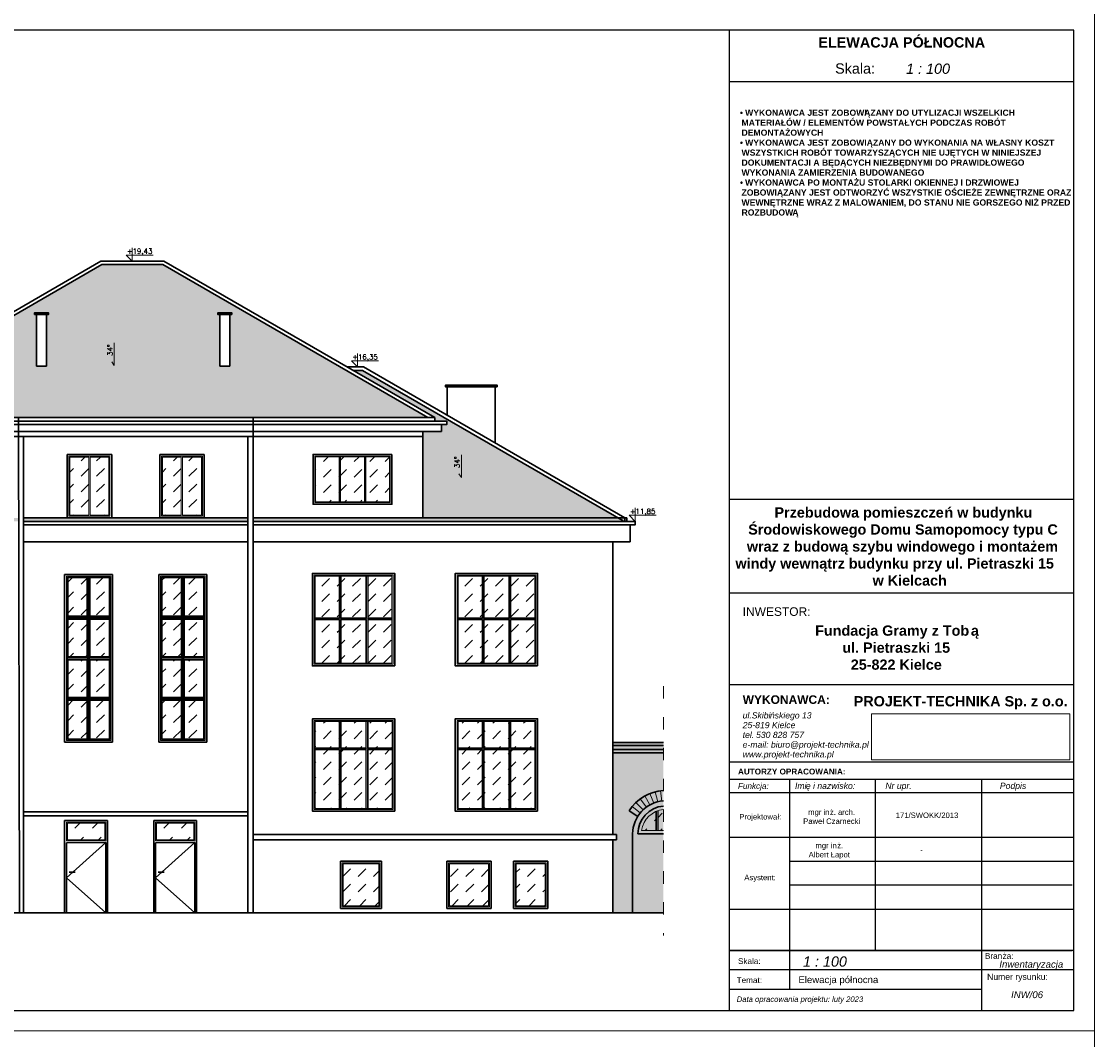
# Model space of a CAD drawing. Header units: millimetres. Extents: x 26456 to 42202, y 436 to 12316.
# Tile 14 of 36: x 30325 to 33456, y 6351 to 9321. Entities that reach past the tile are written whole.
import ezdxf

# ---------------------------------------------------------------- set-up
doc = ezdxf.new("R2010")
doc.units = ezdxf.units.MM
doc.linetypes.add('ACAD_ISO03W100', pattern=[30, 12, -18])
for name, color, linetype, lineweight in [('Blacharka', 122, 'Continuous', 15), ('G-ANNO-TTLB', 6, 'Continuous', 9), ('G-ANNO-TTLB-MEDM', 33, 'Continuous', 25), ('Stolarka okienna', 140, 'Continuous', 15), ('Wypełnienie ścian', 22, 'Continuous', 9), ('Ściany', 22, 'Continuous', 30)]:
    doc.layers.add(name, color=color, linetype=linetype, lineweight=lineweight)
doc.styles.add('Arial_10', font='arial.ttf', dxfattribs={"height": 0.25})
doc.styles.add('Arial_11', font='arial.ttf', dxfattribs={"height": 0.3})
doc.styles.add('Arial_12', font='arial.ttf', dxfattribs={"height": 0.2})
doc.styles.add('Arial_7', font='arial.ttf', dxfattribs={"height": 0.16})
doc.styles.add('Arial_8', font='arial.ttf', dxfattribs={"height": 0.18})
doc.styles.add('Arial_9', font='arial.ttf', dxfattribs={"height": 0.17})
doc.styles.add('Arial_B', font='arialbd.ttf', dxfattribs={"height": 0.3})
doc.styles.add('Arial_B_1', font='arialbd.ttf', dxfattribs={"height": 0.25})
doc.styles.add('Arial_B_2', font='arialbd.ttf', dxfattribs={"height": 0.17})
doc.styles.add('Arial_B_3', font='arialbd.ttf', dxfattribs={"height": 0.18})
doc.styles.add('Arial_I', font='ariali.ttf', dxfattribs={"height": 0.18})
doc.styles.add('Arial_I_1', font='ariali.ttf', dxfattribs={"height": 0.17})
doc.styles.add('Arial_I_2', font='ariali.ttf', dxfattribs={"height": 0.3})
doc.styles.add('Arial_I_3', font='ariali.ttf', dxfattribs={"height": 0.2})
doc.styles.add('Arial_I_4', font='ariali.ttf', dxfattribs={"height": 0.16})
doc.styles.get("Standard").update_dxf_attribs({"font": 'arial.ttf'})
picture_1 = doc.add_image_def('image1.jpg', size_in_pixel=(2192, 508))
pattern_1 = [(45, (19049.68, -3096.114), (4e-15, 44.90128), [31.75, -31.75])]

# ---------------------------------------------------------------- blocks, each defined once
blk = doc.blocks.new('okno na poddaszu')
at = {"true_color": 0x000000}
h = blk.add_hatch(dxfattribs=at)
h.set_pattern_fill('DASH', color=18, scale=10, angle=45)
h.paths.add_polyline_path([(16197.3, 6016), (16266.3, 6016), (16266.3, 5885), (16197.3, 5885)])
h.paths.add_polyline_path([(16123.3, 6016), (16193.3, 6016), (16193.3, 5885), (16123.3, 5885)])
h.paths.add_polyline_path([(16050.3, 6016), (16119.3, 6016), (16119.3, 5885), (16050.3, 5885)])
at = {"layer": 'Stolarka okienna'}
for points in [[(16268.3, 6018), (16268.3, 5883), (16048.3, 5883), (16048.3, 6018)], [(16119.3, 6016), (16050.3, 6016), (16050.3, 5885), (16119.3, 5885)], [(16123.3, 6016), (16193.3, 6016), (16193.3, 5885), (16123.3, 5885)], [(16266.3, 6016), (16197.3, 6016), (16197.3, 5885), (16266.3, 5885)]]:
    blk.add_lwpolyline(points, close=True, dxfattribs=at)
for points in [[(16121.3, 6018), (16048.3, 6018), (16048.3, 5883), (16121.3, 5883), (16121.3, 6018)], [(16121.3, 6018), (16121.3, 5883)], [(16121.3, 6018), (16195.3, 6018), (16195.3, 5883), (16121.3, 5883), (16121.3, 6018)], [(16195.3, 6018), (16195.3, 5883)], [(16268.3, 6018), (16195.3, 6018), (16195.3, 5883), (16268.3, 5883), (16268.3, 6018)]]:
    blk.add_lwpolyline(points, dxfattribs=at)
at = {"layer": 'Ściany'}
blk.add_lwpolyline([(16273.3, 6023), (16273.3, 5878), (16043.3, 5878), (16043.3, 6023), (16273.3, 6023)], dxfattribs=at)
blk = doc.blocks.new('Okno parter 240x270  p.110')
at = {"true_color": 0x000000}
h = blk.add_hatch(dxfattribs=at)
h.set_pattern_fill('DASH', color=18, scale=10, angle=45)
h.paths.add_polyline_path([(15676.3, 5238), (15606.3, 5238), (15606.3, 5161), (15676.3, 5161)])
h.paths.add_polyline_path([(15754.3, 5238), (15682.3, 5238), (15682.3, 5161), (15754.3, 5161)])
h.paths.add_polyline_path([(15830.3, 5238), (15760.3, 5238), (15760.3, 5161), (15830.3, 5161)])
h.paths.add_polyline_path([(15676.3, 5155), (15606.3, 5155), (15606.3, 4984), (15676.3, 4984)])
h.paths.add_polyline_path([(15754.3, 5155), (15682.3, 5155), (15682.3, 4984), (15754.3, 4984)])
h.paths.add_polyline_path([(15830.3, 5155), (15760.3, 5155), (15760.3, 4984), (15830.3, 4984)])
at = {"layer": 'Stolarka okienna'}
for points in [[(15833.3, 4981), (15603.3, 4981), (15603.3, 5241), (15833.3, 5241)], [(15830.3, 4984), (15606.3, 4984), (15606.3, 5238), (15830.3, 5238)]]:
    blk.add_lwpolyline(points, close=True, dxfattribs=at)
for points in [[(15676.3, 5241), (15676.3, 5161)], [(15679.3, 5241), (15679.3, 4981)], [(15682.3, 5241), (15682.3, 5161)], [(15754.3, 5241), (15754.3, 5161)], [(15757.3, 5241), (15757.3, 4981)], [(15760.3, 5241), (15760.3, 5161)], [(15606.3, 5161), (15676.3, 5161)], [(15606.3, 5158), (15679.3, 5158)], [(15606.3, 5155), (15676.3, 5155)], [(15676.3, 5155), (15676.3, 4981)], [(15679.3, 5158), (15830.3, 5158)], [(15682.3, 5161), (15754.3, 5161)], [(15682.3, 5155), (15682.3, 4981)], [(15682.3, 5155), (15754.3, 5155)], [(15754.3, 5155), (15754.3, 4981)], [(15760.3, 5161), (15830.3, 5161)], [(15760.3, 5155), (15760.3, 4981)], [(15760.3, 5155), (15830.3, 5155)]]:
    blk.add_lwpolyline(points, dxfattribs=at)
at = {"layer": 'Ściany'}
blk.add_lwpolyline([(15838.3, 4976), (15598.3, 4976), (15598.3, 5246), (15838.3, 5246), (15838.3, 4976)], dxfattribs=at)

msp = doc.modelspace()

# ---------------------------------------------------------------- hatches: boundary and pattern name
at = {"true_color": 0x000000}
h = msp.add_hatch(dxfattribs=at)
h.set_pattern_fill('DASH', color=18, scale=10, angle=45)
h.set_pattern_definition([(45, (15575.968, 2465.56), (4e-15, 44.90128), [31.75, -31.75])])
h.paths.add_polyline_path([(31252.2, 7703.5), (31182.2, 7703.5), (31182.2, 7581.5), (31252.2, 7581.5)])
h.paths.add_polyline_path([(31330.2, 7703.5), (31258.2, 7703.5), (31258.2, 7581.5), (31330.2, 7581.5)])
h.paths.add_polyline_path([(31406.2, 7703.5), (31336.2, 7703.5), (31336.2, 7581.5), (31406.2, 7581.5)])
h.paths.add_polyline_path([(31252.2, 7575.5), (31182.2, 7575.5), (31182.2, 7449.5), (31252.2, 7449.5)])
h.paths.add_polyline_path([(31330.2, 7575.5), (31258.2, 7575.5), (31258.2, 7449.5), (31330.2, 7449.5)])
h.paths.add_polyline_path([(31406.2, 7575.5), (31336.2, 7575.5), (31336.2, 7449.5), (31406.2, 7449.5)])
h = msp.add_hatch(dxfattribs=at)
h.set_pattern_fill('DASH', color=18, scale=10, angle=45)
h.set_pattern_definition([(45, (15992.7, 2465.56), (4e-15, 44.90128), [31.75, -31.75])])
h.paths.add_polyline_path([(31669, 7703.5), (31599, 7703.5), (31599, 7581.5), (31669, 7581.5)])
h.paths.add_polyline_path([(31747, 7703.5), (31675, 7703.5), (31675, 7581.5), (31747, 7581.5)])
h.paths.add_polyline_path([(31823, 7703.5), (31753, 7703.5), (31753, 7581.5), (31823, 7581.5)])
h.paths.add_polyline_path([(31669, 7575.5), (31599, 7575.5), (31599, 7449.5), (31669, 7449.5)])
h.paths.add_polyline_path([(31747, 7575.5), (31675, 7575.5), (31675, 7449.5), (31747, 7449.5)])
h.paths.add_polyline_path([(31823, 7575.5), (31753, 7575.5), (31753, 7449.5), (31823, 7449.5)])
at = {"layer": 'Blacharka', "true_color": 0xc7c8ca}
h = msp.add_hatch(color=9, dxfattribs=at)
h.dxf.hatch_style = 1
h.paths.add_polyline_path([(30316.5, 7863.2), (30316.5, 7873.2), (29211, 7873.2), (29211, 7863.2)])
h.paths.add_polyline_path([(31001, 7873.2), (31001, 7863.2), (32091, 7863.2), (32091, 7873.2)])
h.paths.add_polyline_path([(30986, 7863.2), (30986, 7873.2), (30331, 7873.2), (30331, 7863.2)])
at = {"layer": 'Stolarka okienna', "true_color": 0x000000}
h = msp.add_hatch(dxfattribs=at)
h.set_pattern_fill('DASH', color=18, scale=10, angle=45)
h.set_pattern_definition(pattern_1)
h.paths.add_polyline_path([(30580.4, 8050.2), (30466.4, 8050.2), (30466.4, 7881.2), (30580.4, 7881.2)])
h.paths.add_polyline_path([(30850.4, 8050.2), (30736.4, 8050.2), (30736.4, 7881.2), (30850.4, 7881.2)])
at = {"layer": 'Wypełnienie ścian', "true_color": 0x000000}
h = msp.add_hatch(dxfattribs=at)
h.set_pattern_fill('AR-HBONE', color=18, scale=0.1)
h.set_pattern_definition([(45, (19049.679, -3096.114), (1e-15, 14.36841), [30.48, -10.16]), (135, (19056.863, -3088.929), (1e-15, 14.36841), [30.48, -10.16])])
h.paths.add_polyline_path([(30368.5, 8466.5), (30398.5, 8466.5), (30398.5, 8316.1), (30368.5, 8316.1)], flags=16)
h.paths.add_polyline_path([(30363.5, 8466.5), (30363.5, 8471.5), (30403.5, 8471.5), (30403.5, 8466.5)], flags=16)
h.paths.add_polyline_path([(30898.5, 8466.5), (30898.5, 8471.5), (30938.5, 8471.5), (30938.5, 8466.5)], flags=16)
h.paths.add_polyline_path([(30903.5, 8316.1), (30903.5, 8466.5), (30933.5, 8466.5), (30933.5, 8316.1)], flags=16)
h.paths.add_polyline_path([(30737.7, 8612.1), (30559.3, 8612.1), (29786, 8165.7), (30331, 8165.7), (30326, 8165.7), (30321, 8165.7), (30986, 8165.7), (30994, 8165.7), (30992.8, 8165.7), (30991, 8165.7), (30988.5, 8165.7), (30983.5, 8165.7), (30986, 8165.7), (31511, 8165.7)])
h = msp.add_hatch(dxfattribs=at)
h.set_pattern_fill('AR-HBONE', color=18, scale=0.1)
h.set_pattern_definition([(45, (13852.701, 2035.274), (1e-15, 14.36841), [30.48, -10.16]), (135, (13859.885, 2042.458), (1e-15, 14.36841), [30.48, -10.16])])
h.paths.add_polyline_path([(29801, 8125.7), (29746, 8125.7), (29746, 8145.7), (29731, 8145.7), (29731, 8155.7), (29766, 8155.7), (29766, 8165.7), (30004.9, 8303.7), (29976.5, 8303.7), (29231, 7873.2), (29801, 7873.2)])
h.paths.add_polyline_path([(31320.4, 8303.7), (31292, 8303.7), (31531, 8165.7), (31531, 8155.7), (31566, 8155.7), (31566, 8145.7), (31551, 8145.7), (31551, 8125.7), (31496, 8125.7), (31496, 7873.2), (32066, 7873.2)])
h = msp.add_hatch(dxfattribs=at)
h.set_pattern_fill('DASH', color=18, scale=10, angle=45)
h.set_pattern_definition(pattern_1)
h.paths.add_polyline_path([(30516, 7698.6), (30461, 7698.6), (30461, 7587.1), (30516, 7587.1)])
h.paths.add_polyline_path([(30516, 7577.1), (30461, 7577.1), (30461, 7468.6), (30516, 7468.6)])
h.paths.add_polyline_path([(30516, 7458.6), (30461, 7458.6), (30461, 7350.1), (30516, 7350.1)])
h.paths.add_polyline_path([(30516, 7340.1), (30461, 7340.1), (30461, 7228.6), (30516, 7228.6)])
h.paths.add_polyline_path([(30581, 7340.1), (30526, 7340.1), (30526, 7228.6), (30581, 7228.6)])
h.paths.add_polyline_path([(30581, 7458.6), (30526, 7458.6), (30526, 7350.1), (30581, 7350.1)])
h.paths.add_polyline_path([(30581, 7577.1), (30526, 7577.1), (30526, 7468.6), (30581, 7468.6)])
h.paths.add_polyline_path([(30581, 7698.6), (30526, 7698.6), (30526, 7587.1), (30581, 7587.1)])
h = msp.add_hatch(dxfattribs=at)
h.set_pattern_fill('DASH', color=18, scale=10, angle=45)
h.set_pattern_definition(pattern_1)
h.paths.add_polyline_path([(30791, 7698.6), (30736, 7698.6), (30736, 7587.1), (30791, 7587.1)])
h.paths.add_polyline_path([(30791, 7577.1), (30736, 7577.1), (30736, 7468.6), (30791, 7468.6)])
h.paths.add_polyline_path([(30791, 7458.6), (30736, 7458.6), (30736, 7350.1), (30791, 7350.1)])
h.paths.add_polyline_path([(30791, 7340.1), (30736, 7340.1), (30736, 7228.6), (30791, 7228.6)])
h.paths.add_polyline_path([(30856, 7698.6), (30801, 7698.6), (30801, 7587.1), (30856, 7587.1)])
h.paths.add_polyline_path([(30856, 7577.1), (30801, 7577.1), (30801, 7468.6), (30856, 7468.6)])
h.paths.add_polyline_path([(30856, 7458.6), (30801, 7458.6), (30801, 7350.1), (30856, 7350.1)])
h.paths.add_polyline_path([(30856, 7340.1), (30801, 7340.1), (30801, 7228.6), (30856, 7228.6)])
at = {"layer": 'Wypełnienie ścian', "true_color": 0xc7c8ca}
h = msp.add_hatch(color=9, dxfattribs=at)
h.dxf.hatch_style = 1
h.paths.add_polyline_path([(32198.3, 7187.7), (32051, 7187.7), (32051, 6949.4), (32061, 6949.4), (32061, 6934.4), (32051, 6934.4), (32051, 6720.8), (32108.4, 6720.8), (32108.4, 6951.6, -0.138811), (32123.4, 7002.6), (32098, 7018.6, -0.241932), (32198.3, 7077.9)])
h.paths.add_polyline_path([(32198.3, 6951.4), (32123.4, 6951.4, -0.385033), (32198.3, 7032.8), (32198.3, 7047.8, 0.388719), (32108.4, 6951.6), (32108.4, 6720.8), (32198.3, 6720.8)], flags=17)
h.paths.add_polyline_path([(32198.3, 7217.7), (32051, 7217.7), (32051, 7209.7), (32198.3, 7209.7)])
h.paths.add_polyline_path([(32198.3, 7209.7), (32051, 7209.7), (32051, 7197.7), (32198.3, 7197.7)])
h.paths.add_polyline_path([(32198.3, 7197.7), (32051, 7197.7), (32051, 7187.7), (32198.3, 7187.7)])
h.paths.add_polyline_path([(32198.3, 7077.9, 0.016737), (32189.8, 7077.1), (32193.6, 7047.3, -0.012179), (32198.3, 7047.8)], flags=17)
h.paths.add_polyline_path([(32189.8, 7077.1, 0.03153), (32174.1, 7074.1), (32181.5, 7045, -0.03153), (32193.6, 7047.3)], flags=17)
h.paths.add_polyline_path([(32174.1, 7074.1, 0.03153), (32158.8, 7069.1), (32169.9, 7041.2, -0.03153), (32181.5, 7045)], flags=17)
h.paths.add_polyline_path([(32158.8, 7069.1, 0.03153), (32144.3, 7062.2), (32158.8, 7036, -0.03153), (32169.9, 7041.2)], flags=17)
h.paths.add_polyline_path([(32144.3, 7062.2, 0.031577), (32130.7, 7053.6), (32148.4, 7029.4, -0.031577), (32158.8, 7036)], flags=17)
h.paths.add_polyline_path([(32130.7, 7053.6, 0.032255), (32118.1, 7043.1), (32138.9, 7021.5, -0.031483), (32148.4, 7029.4)], flags=17)
h.paths.add_polyline_path([(32118.1, 7043.1, 0.030804), (32107.4, 7031.6), (32130.5, 7012.5, -0.031577), (32138.9, 7021.5)], flags=17)
h.paths.add_polyline_path([(32107.4, 7031.6, 0.031483), (32098, 7018.6), (32123.4, 7002.6, -0.031483), (32130.5, 7012.5)], flags=17)
h = msp.add_hatch(color=9, dxfattribs=at)
h.dxf.hatch_style = 1
h.paths.add_polyline_path([(32198.3, 7022.7), (32198.3, 7032.8, 0.385033), (32123.4, 6951.4), (32198.3, 6951.4), (32198.3, 6961.4), (32134.2, 6961.4, -0.341895)])
h.paths.add_polyline_path([(32176.4, 7016.9, 0.256204), (32134.2, 6961.4), (32176.4, 6961.4)], flags=17)
h.paths.add_polyline_path([(32198.3, 7022.7, 0.056454), (32182.4, 7019.2), (32182.4, 6961.4), (32198.3, 6961.4)], flags=17)
h.paths.add_polyline_path([(32182.4, 7019.2, 0.01102), (32179.4, 7018.1), (32179.4, 6961.4), (32182.4, 6961.4)], flags=17)
h.paths.add_polyline_path([(32179.4, 7018.1, 0.011214), (32176.4, 7016.9), (32176.4, 6961.4), (32179.4, 6961.4)], flags=17)
at = {"layer": 'Wypełnienie ścian', "true_color": 0x000000}
h = msp.add_hatch(dxfattribs=at)
h.set_pattern_fill('DASH', color=18, scale=10, angle=45)
h.set_pattern_definition(pattern_1)
h.paths.add_polyline_path([(31368, 6863.9), (31264, 6863.9), (31264, 6741.8), (31368, 6741.8)])
h.paths.add_polyline_path([(31688, 6863.9), (31574, 6863.9), (31574, 6741.8), (31688, 6741.8)])
h.paths.add_polyline_path([(31853, 6863.9), (31769, 6863.9), (31769, 6741.8), (31853, 6741.8)])

# ---------------------------------------------------------------- linework, layer by layer
at = {"layer": 'G-ANNO-TTLB'}
msp.add_lwpolyline([(33456.1, 6376.5), (27456.1, 6376.5), (27456.1, 3406.5), (33456.1, 3406.5)], close=True, dxfattribs=at)
at = {"layer": 'G-ANNO-TTLB-MEDM'}
for p, q in [((32391.1, 6436.5), (32391.1, 9296.5)), ((32391.1, 9146.5), (33396.1, 9146.5)), ((32391.1, 7927.6), (33396.1, 7927.6)), ((32391.1, 7654.4), (33396.1, 7654.4)), ((32391.1, 7386.8), (33396.1, 7386.8)), ((32391.1, 7161.4), (33396.1, 7161.4)), ((32391.1, 7111.4), (33396.1, 7111.4)), ((32816, 7111.4), (32816, 6611.4)), ((33126, 7111.4), (33126, 6611.4)), ((33396.1, 7071.4), (32391.1, 7071.4)), ((32391.1, 6941.4), (33396.1, 6941.4)), ((32566.1, 6871.4), (33396.1, 6871.4)), ((33391.1, 6801.4), (32566.1, 6801.4)), ((32391.1, 6731.4), (33396.1, 6731.4)), ((33396.1, 6611.4), (32391.1, 6611.4)), ((32391.1, 6611.4), (33391.1, 6611.4)), ((32566.1, 6611.4), (32566.1, 6497.4)), ((33126, 6611.4), (33126, 6436.5)), ((33396.1, 6554.4), (32391.1, 6554.4)), ((33126, 6497.4), (32391.1, 6497.4))]:
    msp.add_line(p, q, dxfattribs=at)
at = {"layer": 'Stolarka okienna'}
for p, q in [((30648.5, 8622.1), (30648.5, 8661.3)), ((30648.5, 8622.1), (30630.6, 8640)), ((30630.6, 8640), (30709.1, 8640)), ((30596, 8317.7), (30596, 8383.8)), ((31305.9, 8313.7), (31288.1, 8331.5)), ((31288.1, 8331.5), (31366.5, 8331.5)), ((31305.9, 8313.7), (31305.9, 8352.9)), ((30596, 8317.7), (30588.5, 8328.1)), ((30521.4, 8050.2), (30521.4, 7881.2)), ((30525.4, 8050.2), (30525.4, 7881.2)), ((30791.4, 8050.2), (30791.4, 7881.2)), ((30795.4, 8050.2), (30795.4, 7881.2)), ((31608.7, 7991), (31608.7, 8057)), ((31608.7, 7991), (31601.3, 8001.4)), ((32116, 7863.2), (32116, 7902.4)), ((32116, 7863.2), (32098.1, 7881.1)), ((32098.1, 7881.1), (32176.6, 7881.1)), ((30459, 7463.6), (30459, 7700.6)), ((32176.4, 6961.4), (32176.4, 7016.9)), ((32179.4, 6961.4), (32179.4, 7018.1)), ((32182.4, 6961.4), (32182.4, 7019.2))]:
    msp.add_line(p, q, dxfattribs=at)
for points in [[(30458.4, 8058.2), (30458.4, 7873.2), (30588.4, 7873.2), (30588.4, 8058.2), (30458.4, 8058.2)], [(30521.4, 8050.2), (30466.4, 8050.2), (30466.4, 7881.2), (30521.4, 7881.2)], [(30525.4, 7881.2), (30580.4, 7881.2), (30580.4, 8050.2), (30525.4, 8050.2)], [(30728.4, 8058.2), (30858.4, 8058.2), (30858.4, 7873.2), (30728.4, 7873.2), (30728.4, 8058.2)], [(30791.4, 7881.2), (30736.4, 7881.2), (30736.4, 8050.2), (30791.4, 8050.2)], [(30795.4, 8050.2), (30850.4, 8050.2), (30850.4, 7881.2), (30795.4, 7881.2)], [(30451, 7708.6), (30451, 7218.6), (30591, 7218.6), (30591, 7708.6), (30451, 7708.6)], [(31252.2, 7706.5), (31252.2, 7626.5)], [(31255.2, 7706.5), (31255.2, 7446.5)], [(31258.2, 7706.5), (31258.2, 7626.5)], [(31330.2, 7706.5), (31330.2, 7626.5)], [(31333.2, 7706.5), (31333.2, 7446.5)], [(31336.2, 7706.5), (31336.2, 7626.5)], [(31669, 7706.5), (31669, 7626.5)], [(31672, 7706.5), (31672, 7446.5)], [(31675, 7706.5), (31675, 7626.5)], [(31747, 7706.5), (31747, 7626.5)], [(31750, 7706.5), (31750, 7446.5)], [(31753, 7706.5), (31753, 7626.5)], [(30459, 7700.6), (30518, 7700.6), (30518, 7585.1), (30459, 7585.1), (30459, 7700.6)], [(30518, 7700.6), (30518, 7226.6)], [(30521, 7700.6), (30521, 7226.6)], [(30524, 7700.6), (30524, 7226.6)], [(30524, 7700.6), (30583, 7700.6), (30583, 7585.1), (30524, 7585.1), (30524, 7700.6)], [(30734, 7700.6), (30793, 7700.6), (30793, 7585.1), (30734, 7585.1), (30734, 7700.6)], [(30793, 7700.6), (30793, 7226.6)], [(30796, 7700.6), (30796, 7226.6)], [(30799, 7700.6), (30799, 7226.6)], [(30799, 7700.6), (30858, 7700.6), (30858, 7585.1), (30799, 7585.1), (30799, 7700.6)], [(31252.2, 7626.5), (31252.2, 7581.5)], [(31258.2, 7626.5), (31258.2, 7581.5)], [(31330.2, 7626.5), (31330.2, 7581.5)], [(31336.2, 7626.5), (31336.2, 7581.5)], [(31669, 7626.5), (31669, 7581.5)], [(31675, 7626.5), (31675, 7581.5)], [(31747, 7626.5), (31747, 7581.5)], [(31753, 7626.5), (31753, 7581.5)], [(30459, 7585.1), (30583, 7585.1)], [(30459, 7582.1), (30583, 7582.1)], [(30459, 7579.1), (30583, 7579.1)], [(30459, 7579.1), (30459, 7466.6), (30518, 7466.6), (30518, 7579.1), (30459, 7579.1)], [(30524, 7579.1), (30524, 7466.6), (30583, 7466.6), (30583, 7579.1), (30524, 7579.1)], [(30734, 7585.1), (30858, 7585.1)], [(30734, 7582.1), (30858, 7582.1)], [(30734, 7579.1), (30858, 7579.1)], [(30734, 7579.1), (30734, 7466.6), (30793, 7466.6), (30793, 7579.1), (30734, 7579.1)], [(30799, 7579.1), (30799, 7466.6), (30858, 7466.6), (30858, 7579.1), (30799, 7579.1)], [(31182.2, 7581.5), (31252.2, 7581.5)], [(31182.2, 7578.5), (31255.2, 7578.5)], [(31255.2, 7578.5), (31406.2, 7578.5)], [(31258.2, 7581.5), (31330.2, 7581.5)], [(31336.2, 7581.5), (31406.2, 7581.5)], [(31599, 7581.5), (31669, 7581.5)], [(31599, 7578.5), (31672, 7578.5)], [(31672, 7578.5), (31823, 7578.5)], [(31675, 7581.5), (31747, 7581.5)], [(31753, 7581.5), (31823, 7581.5)], [(31182.2, 7575.5), (31252.2, 7575.5)], [(31252.2, 7575.5), (31252.2, 7446.5)], [(31258.2, 7575.5), (31258.2, 7446.5)], [(31258.2, 7575.5), (31330.2, 7575.5)], [(31330.2, 7575.5), (31330.2, 7446.5)], [(31336.2, 7575.5), (31336.2, 7446.5)], [(31336.2, 7575.5), (31406.2, 7575.5)], [(31599, 7575.5), (31669, 7575.5)], [(31669, 7575.5), (31669, 7446.5)], [(31675, 7575.5), (31675, 7446.5)], [(31675, 7575.5), (31747, 7575.5)], [(31747, 7575.5), (31747, 7446.5)], [(31753, 7575.5), (31753, 7446.5)], [(31753, 7575.5), (31823, 7575.5)], [(30459, 7466.6), (30583, 7466.6)], [(30459, 7463.6), (30583, 7463.6)], [(30459, 7460.6), (30583, 7460.6)], [(30459, 7460.6), (30518, 7460.6), (30518, 7348.1), (30459, 7348.1), (30459, 7460.6)], [(30524, 7460.6), (30583, 7460.6), (30583, 7348.1), (30524, 7348.1), (30524, 7460.6)], [(30734, 7466.6), (30858, 7466.6)], [(30734, 7463.6), (30858, 7463.6)], [(30734, 7460.6), (30858, 7460.6)], [(30734, 7460.6), (30793, 7460.6), (30793, 7348.1), (30734, 7348.1), (30734, 7460.6)], [(30799, 7460.6), (30858, 7460.6), (30858, 7348.1), (30799, 7348.1), (30799, 7460.6)], [(30459, 7348.1), (30583, 7348.1)], [(30459, 7345.1), (30583, 7345.1)], [(30459, 7342.1), (30583, 7342.1)], [(30459, 7342.1), (30518, 7342.1), (30518, 7226.6), (30459, 7226.6), (30459, 7342.1)], [(30524, 7342.1), (30583, 7342.1), (30583, 7226.6), (30524, 7226.6), (30524, 7342.1)], [(30734, 7348.1), (30858, 7348.1)], [(30734, 7345.1), (30858, 7345.1)], [(30734, 7342.1), (30858, 7342.1)], [(30734, 7342.1), (30793, 7342.1), (30793, 7226.6), (30734, 7226.6), (30734, 7342.1)], [(30799, 7342.1), (30858, 7342.1), (30858, 7226.6), (30799, 7226.6), (30799, 7342.1)], [(32198.3, 6961.4), (32134.2, 6961.4)], [(31256, 6871.9), (31376, 6871.9), (31376, 6733.8), (31256, 6733.8), (31256, 6871.9)], [(31566, 6871.9), (31696, 6871.9), (31696, 6733.8), (31566, 6733.8), (31566, 6871.9)], [(31761, 6871.9), (31861, 6871.9), (31861, 6733.8), (31761, 6733.8), (31761, 6871.9)]]:
    msp.add_lwpolyline(points, dxfattribs=at)
for points in [[(30463.4, 8053.2), (30463.4, 7878.2), (30583.4, 7878.2), (30583.4, 8053.2)], [(30733.4, 8053.2), (30853.4, 8053.2), (30853.4, 7878.2), (30733.4, 7878.2)], [(30456, 7703.6), (30456, 7223.6), (30586, 7223.6), (30586, 7703.6)], [(30731, 7703.6), (30731, 7223.6), (30861, 7223.6), (30861, 7703.6)], [(31409.2, 7446.5), (31179.2, 7446.5), (31179.2, 7706.5), (31409.2, 7706.5)], [(31406.2, 7449.5), (31182.2, 7449.5), (31182.2, 7703.5), (31406.2, 7703.5)], [(31826, 7446.5), (31596, 7446.5), (31596, 7706.5), (31826, 7706.5)], [(31823, 7449.5), (31599, 7449.5), (31599, 7703.5), (31823, 7703.5)], [(30459, 7700.6), (30459, 7226.6), (30583, 7226.6), (30583, 7700.6)], [(30461, 7698.6), (30516, 7698.6), (30516, 7587.1), (30461, 7587.1)], [(30526, 7698.6), (30581, 7698.6), (30581, 7587.1), (30526, 7587.1)], [(30734, 7700.6), (30734, 7226.6), (30858, 7226.6), (30858, 7700.6)], [(30736, 7698.6), (30791, 7698.6), (30791, 7587.1), (30736, 7587.1)], [(30801, 7698.6), (30856, 7698.6), (30856, 7587.1), (30801, 7587.1)], [(30461, 7577.1), (30461, 7468.6), (30516, 7468.6), (30516, 7577.1)], [(30526, 7577.1), (30526, 7468.6), (30581, 7468.6), (30581, 7577.1)], [(30736, 7577.1), (30736, 7468.6), (30791, 7468.6), (30791, 7577.1)], [(30801, 7577.1), (30801, 7468.6), (30856, 7468.6), (30856, 7577.1)], [(30461, 7458.6), (30516, 7458.6), (30516, 7350.1), (30461, 7350.1)], [(30526, 7458.6), (30581, 7458.6), (30581, 7350.1), (30526, 7350.1)], [(30736, 7458.6), (30791, 7458.6), (30791, 7350.1), (30736, 7350.1)], [(30801, 7458.6), (30856, 7458.6), (30856, 7350.1), (30801, 7350.1)], [(30461, 7340.1), (30516, 7340.1), (30516, 7228.6), (30461, 7228.6)], [(30526, 7340.1), (30581, 7340.1), (30581, 7228.6), (30526, 7228.6)], [(30736, 7340.1), (30791, 7340.1), (30791, 7228.6), (30736, 7228.6)], [(30801, 7340.1), (30856, 7340.1), (30856, 7228.6), (30801, 7228.6)], [(30456, 6985.8), (30571, 6985.8), (30571, 6931.1), (30456, 6930.8)], [(30459, 6982.8), (30568, 6982.8), (30568.3, 6934.1), (30459.3, 6933.8)], [(30716, 6985.8), (30831, 6985.8), (30831, 6931.1), (30716, 6930.8)], [(30719, 6982.8), (30828, 6982.8), (30828.3, 6934.1), (30719.3, 6933.8)], [(31261, 6866.9), (31371, 6866.9), (31371, 6738.8), (31261, 6738.8)], [(31264, 6863.9), (31368, 6863.9), (31368, 6741.8), (31264, 6741.8)], [(31571, 6866.9), (31691, 6866.9), (31691, 6738.8), (31571, 6738.8)], [(31574, 6863.9), (31688, 6863.9), (31688, 6741.8), (31574, 6741.8)], [(31766, 6866.9), (31856, 6866.9), (31856, 6738.8), (31766, 6738.8)], [(31769, 6863.9), (31853, 6863.9), (31853, 6741.8), (31769, 6741.8)]]:
    msp.add_lwpolyline(points, close=True, dxfattribs=at)
msp.add_arc((32205.9, 6950.6), 72.5, 95.9658, 171.467, dxfattribs=at)
at = {"layer": 'Wypełnienie ścian', "lineweight": 30}
msp.add_line((31721, 7711.5), (31781, 7711.5), dxfattribs=at)
at = {"layer": 'Wypełnienie ścian', "color": 18, "linetype": 'ACAD_ISO03W100', "lineweight": 15, "ltscale": 3, "true_color": 0x000000}
msp.add_line((32198.3, 7382.2), (32198.3, 6654.8), dxfattribs=at)
at = {"layer": 'Wypełnienie ścian', "color": 18, "true_color": 0x000000}
for p, q in [((32193.6, 7047.3), (32189.8, 7077.1)), ((32148.4, 7029.4), (32130.7, 7053.6)), ((32169.9, 7041.2), (32158.8, 7069.1)), ((32130.5, 7012.5), (32107.4, 7031.6))]:
    msp.add_line(p, q, dxfattribs=at)
at = {"layer": 'Wypełnienie ścian', "color": 18, "linetype": 'Continuous', "true_color": 0x000000}
for p, q in [((30480.4, 6967.7), (30495.5, 6982.8)), ((30532, 6967.7), (30547.1, 6982.8)), ((30740.4, 6967.7), (30755.5, 6982.8)), ((30792, 6967.7), (30807.1, 6982.8)), ((32172.4, 6989.1), (32176.4, 6993)), ((32182.4, 6999), (32194.9, 7011.5)), ((32144.7, 6961.4), (32150, 6966.6)), ((32189.6, 6961.4), (32194.9, 6966.6)), ((30498.2, 6933.9), (30506.2, 6941.9)), ((30550, 6934), (30557.8, 6941.9)), ((30758.2, 6933.9), (30766.2, 6941.9)), ((30810, 6934), (30817.8, 6941.9))]:
    msp.add_line(p, q, dxfattribs=at)
at = {"layer": 'Wypełnienie ścian'}
for p, q in [((30571, 6925.9), (30456, 6823.3)), ((30831, 6925.9), (30716, 6823.3)), ((30571, 6720.7), (30456, 6823.3)), ((30831, 6720.7), (30716, 6823.3))]:
    msp.add_line(p, q, dxfattribs=at)
at = {"layer": 'Wypełnienie ścian', "color": 18, "true_color": 0x000000}
for points in [[(32158.8, 7036), (32144.3, 7062.2)], [(32181.5, 7045), (32174.1, 7074.1)], [(32138.9, 7021.5), (32118.1, 7043.1)]]:
    msp.add_lwpolyline(points, dxfattribs=at)
at = {"layer": 'Ściany'}
for p, q in [((29766, 8165.7), (30556.6, 8622.1)), ((29786, 8165.7), (30559.3, 8612.1)), ((31511, 8165.7), (30737.7, 8612.1)), ((31531, 8165.7), (30740.4, 8622.1)), ((30368.5, 8316.1), (30368.5, 8466.5)), ((30398.5, 8316.1), (30398.5, 8466.5)), ((30903.5, 8316.1), (30903.5, 8466.5)), ((30933.5, 8316.1), (30933.5, 8466.5)), ((30368.5, 8316.1), (30398.5, 8316.1)), ((30933.5, 8316.1), (30903.5, 8316.1)), ((31567.6, 8172.5), (31567.6, 8255.6)), ((31707.6, 8091.7), (31707.6, 8255.6)), ((31531, 8165.7), (31531, 8155.7)), ((31531, 8165.7), (31531, 8155.7)), ((32116, 7863.2), (32091, 7863.2)), ((32101, 7803.2), (32101, 7853.2)), ((32101, 7803.2), (32101, 7853.2)), ((31591, 7711.5), (31591, 7441.5)), ((31591, 7441.5), (31831, 7441.5)), ((30451, 6990.8), (30576, 6990.8)), ((30711, 6990.8), (30836, 6990.8)), ((30711, 6990.8), (30711, 6720.8)), ((30836, 6990.8), (30836, 6720.8)), ((30986, 6990.8), (30986, 6720.8)), ((30456, 6720.8), (30456, 6925.8)), ((30571, 6925.9), (30571, 6720.8)), ((30716, 6720.8), (30716, 6925.8)), ((30831, 6925.9), (30831, 6720.8)), ((31256, 6871.9), (31376, 6871.9)), ((31566, 6871.9), (31696, 6871.9)), ((31761, 6871.9), (31861, 6871.9)), ((30463.9, 6839.3), (30481.4, 6839.3)), ((30723.9, 6839.3), (30741.4, 6839.3)), ((31256, 6733.8), (31376, 6733.8)), ((31566, 6733.8), (31696, 6733.8)), ((31761, 6733.8), (31861, 6733.8)), ((30331, 6720.8), (30986, 6720.8))]:
    msp.add_line(p, q, dxfattribs=at)
for points in [[(30556.6, 8622.1), (30740.4, 8622.1)], [(30559.3, 8612.1), (30737.7, 8612.1)], [(32086, 7873.2), (31323.1, 8313.7), (31274.7, 8313.7)], [(32081, 7864.6), (31320.4, 8303.7), (31292, 8303.7)], [(30986, 8155.7), (29731, 8155.7), (29731, 8145.7), (30986, 8145.7)], [(29746, 8145.7), (30331, 8145.7)], [(29766, 8155.7), (29766, 8165.7), (30986, 8165.7)], [(30331, 8165.7), (30316, 8165.7), (30319.2, 6720.8)], [(30986, 8165.7), (31531, 8165.7)], [(30986, 8165.7), (31001, 8165.7), (31001, 6720.8)], [(31551, 8145.7), (31566, 8145.7), (31566, 8155.7), (30986, 8155.7)], [(30986, 8145.7), (31551, 8145.7)], [(30986, 8145.7), (31551, 8145.7)], [(31551, 8145.7), (31551, 8125.7)], [(29746, 8125.7), (30331, 8125.7)], [(29801, 8125.7), (29801, 8110.7), (30331, 8110.7)], [(30331, 8125.7), (30986, 8125.7)], [(30331, 6720.8), (30331, 8110.7)], [(30331, 8110.7), (30986, 8110.7)], [(30986, 8125.7), (31551, 8125.7)], [(31496, 8125.7), (31496, 8110.7), (30986, 8110.7)], [(30986, 6720.8), (30986, 8110.7)], [(31496, 7873.2), (31496, 8125.7)], [(30458.4, 8058.2), (30458.4, 7873.2)], [(30588.4, 8058.2), (30458.4, 8058.2)], [(30588.4, 8058.2), (30588.4, 7873.2)], [(30728.4, 8058.2), (30728.4, 7873.2)], [(30858.4, 8058.2), (30728.4, 8058.2)], [(30858.4, 8058.2), (30858.4, 7873.2)], [(30331, 7873.2), (30986, 7873.2)], [(30986, 7863.2), (30331, 7863.2)], [(30986, 7863.2), (30331, 7863.2)], [(31001, 7873.2), (32091, 7873.2), (32091, 7863.2)], [(32101, 7863.2), (31001, 7863.2)], [(32101, 7853.2), (32116, 7853.2), (32116, 7863.2), (31001, 7863.2)], [(32091, 7873.2), (32086, 7873.2), (32086, 7863.2)], [(30331, 7853.2), (30986, 7853.2)], [(30331, 7853.2), (30986, 7853.2)], [(31001, 7853.2), (32101, 7853.2)], [(31001, 7853.2), (32101, 7853.2)], [(30331, 7803.2), (30986, 7803.2)], [(30331, 7803.2), (30986, 7803.2)], [(30331, 7803.2), (30331, 6720.8)], [(30986, 7803.2), (30986, 6720.8)], [(31001, 7803.2), (32101, 7803.2)], [(31001, 7803.2), (32101, 7803.2)], [(32051, 6949.4), (32051, 7803.2)], [(30451, 7708.6), (30451, 7218.6)], [(30591, 7708.6), (30451, 7708.6)], [(30591, 7708.6), (30591, 7218.6)], [(30726, 7708.6), (30726, 7218.6)], [(30866, 7708.6), (30726, 7708.6)], [(30866, 7708.6), (30866, 7218.6)], [(31414.2, 7441.5), (31174.2, 7441.5), (31174.2, 7711.5), (31414.2, 7711.5), (31414.2, 7441.5)], [(31591, 7441.5), (31591, 7711.5)], [(31721, 7711.5), (31591, 7711.5), (31591, 7441.5)], [(31831, 7441.5), (31591, 7441.5), (31591, 7711.5), (31831, 7711.5), (31831, 7441.5)], [(31591, 7441.5), (31721, 7441.5)], [(30591, 7218.6), (30451, 7218.6)], [(30866, 7218.6), (30726, 7218.6)], [(32051, 7217.7), (32198.3, 7217.7)], [(32051, 7209.7), (32198.3, 7209.7)], [(32051, 7197.7), (32198.3, 7197.7)], [(32051, 7187.7), (32198.3, 7187.7)], [(30986, 7016.1), (30331, 7016.1)], [(32123.4, 7002.6), (32098, 7018.6)], [(30986, 7004.1), (30331, 7004.1)], [(30331, 6990.8), (30331, 6720.8)], [(30451, 6990.8), (30451, 6720.8)], [(30576, 6990.8), (30576, 6720.8)], [(32108.4, 6720.8), (32108.4, 6951.6)], [(32198.3, 6951.4), (32123.4, 6951.4)], [(30571, 6926.1), (30456, 6925.8)], [(30831, 6926.1), (30716, 6925.8)], [(31001, 6949.4), (32051, 6949.4)], [(31001, 6934.4), (32051, 6934.4)], [(32051, 6949.4), (32061, 6949.4), (32061, 6934.4), (32051, 6934.4)], [(32051, 6720.8), (32051, 6934.4)], [(31256, 6733.8), (31256, 6871.9)], [(31376, 6733.8), (31376, 6871.9)], [(31566, 6733.8), (31566, 6871.9)], [(31696, 6733.8), (31696, 6871.9)], [(31761, 6733.8), (31761, 6871.9)], [(31861, 6733.8), (31861, 6871.9)], [(26625.4, 6720.8), (32198.3, 6720.8)]]:
    msp.add_lwpolyline(points, dxfattribs=at)
for points in [[(30363.5, 8466.5), (30363.5, 8471.5), (30403.5, 8471.5), (30403.5, 8466.5)], [(30938.5, 8466.5), (30938.5, 8471.5), (30898.5, 8471.5), (30898.5, 8466.5)], [(31712.6, 8255.6), (31712.6, 8260.6), (31562.6, 8260.6), (31562.6, 8255.6)]]:
    msp.add_lwpolyline(points, close=True, dxfattribs=at)
for radius, start, end in [(127.5, 93.3883, 147.7897), (97.5, 94.4326, 179.4008), (82.5, 95.2407, 179.4742)]:
    msp.add_arc((32205.9, 6950.6), radius, start, end, dxfattribs=at)

# ---------------------------------------------------------------- block references
at = {"layer": 'Stolarka okienna'}
for name, p in [('okno na poddaszu', (15132.7, 2035.3)), ('Okno parter 240x270  p.110', (15576, 2041.5)), ('Okno parter 240x270  p.110', (15992.7, 2041.5))]:
    msp.add_blockref(name, p, dxfattribs=at)

# ---------------------------------------------------------------- texts
at = {"layer": 'G-ANNO-TTLB', "attachment_point": 1}
for s, insert, char_height, width, style in [('\\pxqc;ELEWACJA PÓŁNOCNA', (32391.1, 9275.5), 30, 1005, 'Arial_B'), (' 1 : 100', (32894.6, 9198.7), 30, 173.165, 'Arial_I_2'), ('\\fArial|b1|i0|c238|p34|;•', (32421.4, 9064.3), 18, 18.453, 'Arial_B_3'), ('WYKONAWCA JEST ZOBOWI', (32436.6, 9064.3), 18, 420.886, 'Arial_B_3'), ('ĄZANY DO UTYLIZACJI WSZELKICH ', (32783.9, 9064.3), 18, 529.114, 'Arial_B_3'), ('MATERIAŁÓW / ELEMENTÓW POWSTAŁYCH PODCZAS ROBÓT ', (32426.1, 9035.2), 18, 924.346, 'Arial_B_3'), ('DEMONTAŻOWYCH', (32426.1, 9006.1), 18, 284.599, 'Arial_B_3'), ('\\fArial|b1|i0|c238|p34|;•', (32421.4, 8977), 18, 18.453, 'Arial_B_3'), ('WYKONAWCA JEST ZOBOWIĄZANY DO WYKONANIA NA WŁASNY KOSZT ', (32436.6, 8977), 18, 1079.071, 'Arial_B_3'), ('WSZYSTKICH ROBÓT TOWARZYSZĄCYCH NIE UJĘTYCH W\xa0NINIEJSZEJ ', (32426.1, 8947.9), 18, 1045.4, 'Arial_B_3'), ('DOKUMENTACJI A BĘDĄCYCH NIEZBĘDNYMI DO PRAWIDŁOWEGO ', (32426.1, 8918.8), 18, 986.076, 'Arial_B_3'), ('WYKONANIA ZAMIERZENIA BUDOWANEGO', (32426.1, 8889.7), 18, 631.73, 'Arial_B_3'), ('WYKONAWCA PO MONTAŻU STOLARKI OKIENNEJ I DRZWIOWEJ ', (32436.6, 8860.6), 18, 954.008, 'Arial_B_3'), ('\\fArial|b1|i0|c238|p34|;•', (32421.4, 8860.6), 18, 18.453, 'Arial_B_3'), ('ZOBOWIĄZANY JEST ODTWORZYĆ WSZYSTKIE OŚCIEŻE ZEWNĘTRZNE ORAZ ', (32426.1, 8831.5), 18, 1151.223, 'Arial_B_3'), ('WEWNĘTRZNE WRAZ Z MALOWANIEM, DO STANU NIE GORSZEGO NIŻ PRZED ', (32426.1, 8802.4), 18, 1145.611, 'Arial_B_3'), ('ROZBUDOW', (32426.1, 8773.3), 18, 179.578, 'Arial_B_3'), ('\\fArial|b1|i0|c238|p34|;Ą', (32574.2, 8773.3), 18, 21.646, 'Arial_B_3'), ('Przebudowa pomieszcze', (32522.3, 7904.2), 30, 607.679, 'Arial_B'), ('ń w budynku', (33018.2, 7904.2), 30, 313.46, 'Arial_B'), ('Środowiskowego Domu Samopomocy typu C', (32445.6, 7854.6), 30, 1107.13, 'Arial_B'), ('wraz z budową szybu windowego i montażem', (32441.6, 7805), 30, 1116.751, 'Arial_B'), ('windy wewnątrz budynku przy ul. Pietraszki 15 ', (32408.5, 7755.4), 30, 1196.118, 'Arial_B'), ('w Kielcach', (32808.5, 7705.8), 30, 212.447, 'Arial_B'), ('INWESTOR:', (32429.5, 7612.5), 25, 242.11, 'Arial_10'), ('Fundacja Gramy z Tob', (32640.9, 7559.5), 30, 550.759, 'Arial_B'), ('\\fArial|b1|i0|c238|p34|;ą', (33095.3, 7559.5), 30, 28.861, 'Arial_B'), ('ul. Pietraszki 15', (32720.3, 7509.8), 30, 388.017, 'Arial_B'), ('25-822 Kielce', (32744.8, 7460.2), 30, 327.89, 'Arial_B'), ('WYKONAWCA:', (32429.5, 7355.7), 25, 303.84, 'Arial_B_1'), ('ul.Skibi', (32429.5, 7306.2), 18, 96.203, 'Arial_I'), ('ńskiego 13', (32508.9, 7306.2), 18, 145.907, 'Arial_I'), ('25-819 Kielce', (32429.5, 7277.8), 18, 183.586, 'Arial_I'), ('tel. ', (32429.5, 7249.3), 18, 47.3, 'Arial_I'), ('530 828 757', (32468.5, 7249.3), 18, 167.553, 'Arial_I'), ('e-mail: biuro@projekt-technika.pl', (32429.5, 7220.9), 18, 435.316, 'Arial_I'), ('www.projekt-technika.pl', (32429.5, 7192.5), 18, 313.46, 'Arial_I'), ('AUTORZY OPRACOWANIA:', (32415.7, 7141.8), 17, 395.232, 'Arial_B_2'), ('Funkcja:', (32415.7, 7099.7), 17, 113.84, 'Arial_I_1'), ('Imi', (32582.1, 7100.7), 18, 38.481, 'Arial_I'), ('ę i nazwisko:', (32613.8, 7100.7), 18, 169.958, 'Arial_I'), ('Nr upr.', (32845.8, 7100.7), 18, 90.591, 'Arial_I'), ('Podpis', (33179.9, 7100.7), 18, 92.194, 'Arial_I'), ('ża:', (33187.9, 6603.9), 17, 38.481, 'Arial_9'), ('Skala:', (32415.7, 6588.8), 17, 80.97, 'Arial_9'), (' 1 : 100', (32593.8, 6594.1), 30, 173.165, 'Arial_I_2'), ('Bran', (33136.3, 6603.9), 17, 62.532, 'Arial_9'), ('Inwentaryzacja', (33178.3, 6581.1), 20, 185.19, 'Arial_I_3'), ('Numer rysunku:', (33142.6, 6543.6), 18, 208.439, 'Arial_8'), ('Temat:', (32412, 6533.3), 17, 91.392, 'Arial_9'), ('INW/06', (33212.6, 6492.3), 20, 145.907, 'Arial_I_3')]:
    msp.add_mtext(s, dxfattribs=dict(at, insert=insert, char_height=char_height, width=width, style=style))
at = {"layer": 'G-ANNO-TTLB', "attachment_point": 1, "bg_fill": 3, "box_fill_scale": 1.25, "bg_fill_color": 256, "bg_fill_true_color": 13158600, "bg_fill_transparency": 0}
for s, insert, char_height, width, style in [('Skala:', (32699.2, 9199.3), 30, 144.304, 'Arial_11'), ('PROJEKT-TECHNIKA Sp. z o.o.', (32753.5, 7353.4), 30, 765.612, 'Arial_B'), ('mgr in', (32620.5, 7022.9), 16, 76.962, 'Arial_7'), ('171/SWOKK/2013', (32876.1, 7013.7), 16, 228.481, 'Arial_7'), ('Projektowa', (32419.6, 7009.4), 16, 135.485, 'Arial_7'), ('\\fArial|b0|i0|c238|p34|;-', (32947.6, 6912.1), 16, 9.62, 'Arial_7'), ('Asystent:', (32434.2, 6832.3), 16, 114.641, 'Arial_7'), ('Data opracowania projektu: luty 2023', (32412, 6477.2), 16, 460.169, 'Arial_I_4')]:
    msp.add_mtext(s, dxfattribs=dict(at, insert=insert, char_height=char_height, width=width, style=style))
at = {"layer": 'Stolarka okienna', "char_height": 15, "attachment_point": 1}
for s, insert in [('{\\Fsimplex|c238;+19,43}', (30632.6, 8658.7)), ('{\\Fsimplex|c238;+16,35}', (31290.1, 8350.3)), ('{\\Fsimplex|c238;+11,85}', (32100.1, 7899.8))]:
    msp.add_mtext(s, dxfattribs=dict(at, insert=insert))
at = {"layer": 'Stolarka okienna', "char_height": 15, "attachment_point": 1, "rotation": 89.1217}
for insert in [(30575.8, 8345.8), (31588.5, 8019)]:
    msp.add_mtext('{\\Fsimplex|c0;34%%D}', dxfattribs=dict(at, insert=insert))

# ---------------------------------------------------------------- next in the draw order: texts
at = {"layer": 'G-ANNO-TTLB', "attachment_point": 1, "bg_fill": 3, "box_fill_scale": 1.25, "bg_fill_color": 256, "bg_fill_true_color": 13158600, "bg_fill_transparency": 0}
for s, insert, char_height, width, style in [('ż. arch.', (32684, 7022.9), 16, 91.392, 'Arial_7'), ('ł:', (32531.4, 7009.4), 16, 14.43, 'Arial_7'), ('mgr in', (32641.7, 6925.4), 16, 76.962, 'Arial_7'), ('Elewacja północna', (32592.1, 6536.1), 20, 464.592, 'Arial_12')]:
    msp.add_mtext(s, dxfattribs=dict(at, insert=insert, char_height=char_height, width=width, style=style))

# ---------------------------------------------------------------- next in the draw order: pictures from other files: only their frames are drawn
at = {"layer": 'G-ANNO-TTLB', "color": 7, "true_color": 0xffffff}
image = msp.add_image(picture_1, insert=(32805.2, 7167.5), size_in_units=(578.6, 134.1), dxfattribs=at)
image.dxf.flags = 7

# ---------------------------------------------------------------- next in the draw order: linework, layer by layer
at = {"layer": 'G-ANNO-TTLB-MEDM'}
msp.add_line((32566.1, 7111.4), (32566.1, 6611.4), dxfattribs=at)

# ---------------------------------------------------------------- next in the draw order: texts
at = {"layer": 'G-ANNO-TTLB', "char_height": 16, "attachment_point": 1, "style": 'Arial_7', "bg_fill": 3, "box_fill_scale": 1.25, "bg_fill_color": 256, "bg_fill_true_color": 13158600, "bg_fill_transparency": 0}
for s, insert, width in [('Paweł Czarnecki', (32605.9, 6996.4), 203.629), ('ż.', (32705.2, 6925.4), 21.646)]:
    msp.add_mtext(s, dxfattribs=dict(at, insert=insert, width=width))

# ---------------------------------------------------------------- next in the draw order: texts
at = {"layer": 'G-ANNO-TTLB', "insert": (32621.9, 6898.9), "char_height": 16, "width": 146.709, "attachment_point": 1, "style": 'Arial_7', "bg_fill": 3, "box_fill_scale": 1.25, "bg_fill_color": 256, "bg_fill_true_color": 13158600, "bg_fill_transparency": 0}
msp.add_mtext('Albert Łapot', dxfattribs=at)

# ---------------------------------------------------------------- next in the draw order: linework, layer by layer
at = {"layer": 'G-ANNO-TTLB'}
msp.add_lwpolyline([(33456.1, 9346.5), (26456.1, 9346.5), (26456.1, 6376.5), (33456.1, 6376.5)], close=True, dxfattribs=at)
at = {"layer": 'G-ANNO-TTLB-MEDM'}
msp.add_lwpolyline([(33396.1, 9296.5), (26516.1, 9296.5), (26516.1, 6436.5), (33396.1, 6436.5)], close=True, dxfattribs=at)

doc.saveas('drawing.dxf')
